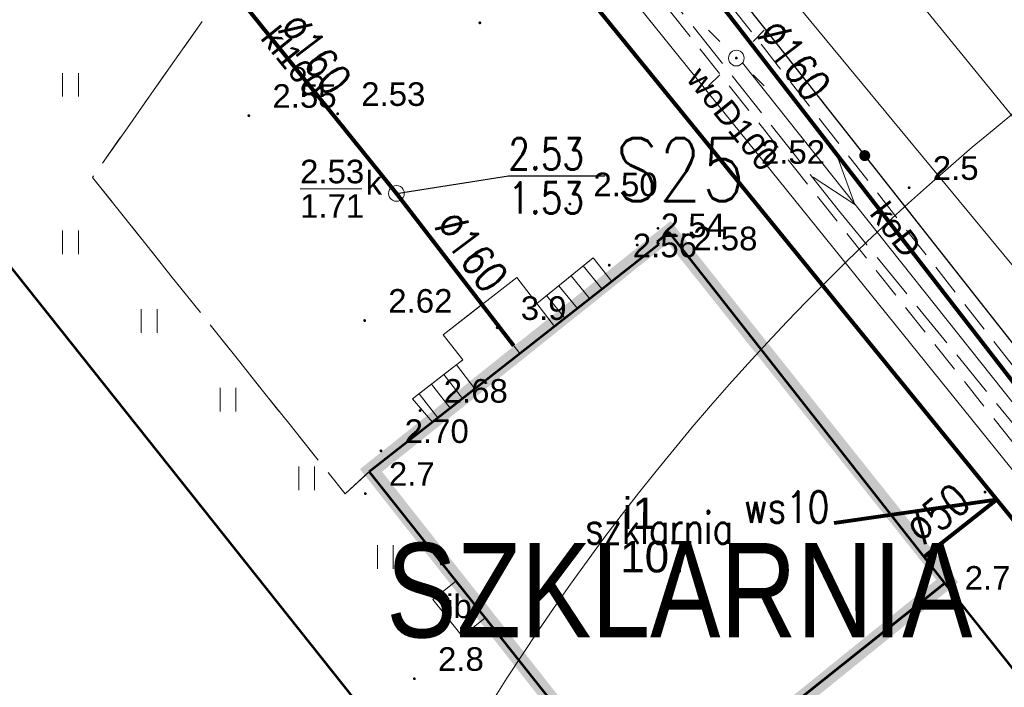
# Model space of a CAD drawing. Extents: x 5474185 to 5474933, y 5916077 to 5916824.
# Tile 216 of 256: x 5474579 to 5474610, y 5916403 to 5916425. Entities that reach past the tile are written whole.
import ezdxf
from ezdxf.enums import TextEntityAlignment as Align

# ---------------------------------------------------------------- set-up
doc = ezdxf.new("R2010")
doc.units = 0
doc.linetypes.add('PRZER2-1', pattern=[1.5, 1, -0.5])
doc.linetypes.add('PRZER3-1', pattern=[2, 1.5, -0.5])
for name, color, linetype, lineweight in [('GESBZO', 253, 'CONTINUOUS', 50), ('GESBZO_O', 253, 'CONTINUOUS', 50), ('GESSCH', 253, 'CONTINUOUS', 18), ('GSLKOG', 253, 'CONTINUOUS', 35), ('GSPWPN', 253, 'CONTINUOUS', 13), ('GSPWPN_O', 253, 'CONTINUOUS', 13), ('GSPWPS', 253, 'CONTINUOUS', 13), ('GSPWPS_O', 253, 'CONTINUOUS', 13), ('GSSIIN', 253, 'CONTINUOUS', 18), ('GSSIIN_O', 253, 'CONTINUOUS', 18), ('GSSKOA', 253, 'CONTINUOUS', 18), ('GSSUTR', 254, 'CONTINUOUS', 18), ('GULEPR', 254, 'CONTINUOUS', 18), ('GULKPR', 7, 'CONTINUOUS', 18), ('GULKPR_O', 254, 'CONTINUOUS', 18), ('GULWPR', 7, 'CONTINUOUS', 18), ('GULWPR_O', 254, 'CONTINUOUS', 18), ('GUPELA', 254, 'CONTINUOUS', 18), ('GUPIWZ', 253, 'CONTINUOUS', 18), ('GUPIWZ_O', 253, 'CONTINUOUS', 18), ('GUPKSD', 61, 'CONTINUOUS', 18), ('GUPPRZ_O', 40, 'CONTINUOUS', 18), ('IS HP zasięg', 251, 'CONTINUOUS', 20), ('IS ks', 34, 'CONTINUOUS', 40), ('IS opis', 7, 'CONTINUOUS', 20)]:
    doc.layers.add(name, color=color, linetype=linetype, lineweight=lineweight)
for name, color, linetype in [('I-SCIANA', 12, 'CONTINUOUS'), ('is SZKLARNIA KRANY', 5, 'CONTINUOUS'), ('ks_Linie_odn', 2, 'CONTINUOUS'), ('ks_Opis_PZ_1', 2, 'CONTINUOUS'), ('ks_Teksty', 2, 'CONTINUOUS')]:
    doc.layers.add(name, color=color, linetype=linetype)
doc.styles.add('Arial', font='arial.ttf')
doc.styles.get("Standard").update_dxf_attribs({"font": 'simplex.shx'})
doc.styles.add('STYLE3', font='arial.ttf', dxfattribs={"width": 0.8})

msp = doc.modelspace()

# ---------------------------------------------------------------- hatches: boundary and pattern name
at = {"layer": 'GSLKOG'}
msp.add_hatch(color=256, dxfattribs=at).paths.add_polyline_path([(5474605.548313, 5916420.166864), (5474605.504049, 5916420.178165), (5474605.464217, 5916420.200537), (5474605.431533, 5916420.232455), (5474605.408224, 5916420.271745), (5474605.395878, 5916420.31573), (5474605.395336, 5916420.361411), (5474605.406637, 5916420.405675), (5474605.429008, 5916420.445507), (5474605.460926, 5916420.478191), (5474605.500216, 5916420.5015), (5474605.544201, 5916420.513846), (5474605.589882, 5916420.514388), (5474605.634146, 5916420.503087), (5474605.673978, 5916420.480715), (5474605.706662, 5916420.448797), (5474605.729971, 5916420.409507), (5474605.742317, 5916420.365522), (5474605.742859, 5916420.319842), (5474605.731558, 5916420.275578), (5474605.709187, 5916420.235746), (5474605.677269, 5916420.203062), (5474605.637979, 5916420.179752), (5474605.593994, 5916420.167407)])
msp.add_hatch(color=256, dxfattribs=at).paths.add_polyline_path([(5474605.548313, 5916420.166864), (5474605.504049, 5916420.178165), (5474605.464217, 5916420.200537), (5474605.431533, 5916420.232455), (5474605.408224, 5916420.271745), (5474605.395878, 5916420.31573), (5474605.395336, 5916420.361411), (5474605.406637, 5916420.405675), (5474605.429008, 5916420.445507), (5474605.460926, 5916420.478191), (5474605.500216, 5916420.5015), (5474605.544201, 5916420.513846), (5474605.589882, 5916420.514388), (5474605.634146, 5916420.503087), (5474605.673978, 5916420.480715), (5474605.706662, 5916420.448797), (5474605.729971, 5916420.409507), (5474605.742317, 5916420.365522), (5474605.742859, 5916420.319842), (5474605.731558, 5916420.275578), (5474605.709187, 5916420.235746), (5474605.677269, 5916420.203062), (5474605.637979, 5916420.179752), (5474605.593994, 5916420.167407)])
at = {"layer": 'GSPWPN'}
for points in [[(5474606.98, 5916419.275), (5474606.968353, 5916419.276533), (5474606.9575, 5916419.281029), (5474606.94818, 5916419.28818), (5474606.941029, 5916419.2975), (5474606.936533, 5916419.308353), (5474606.935, 5916419.32), (5474606.936533, 5916419.331647), (5474606.941029, 5916419.3425), (5474606.94818, 5916419.35182), (5474606.9575, 5916419.358971), (5474606.968353, 5916419.363467), (5474606.98, 5916419.365), (5474606.991647, 5916419.363467), (5474607.0025, 5916419.358971), (5474607.01182, 5916419.35182), (5474607.018971, 5916419.3425), (5474607.023467, 5916419.331647), (5474607.025, 5916419.32), (5474607.023467, 5916419.308353), (5474607.018971, 5916419.2975), (5474607.01182, 5916419.28818), (5474607.0025, 5916419.281029), (5474606.991647, 5916419.276533)], [(5474593.89, 5916414.825), (5474593.878353, 5916414.826533), (5474593.8675, 5916414.831029), (5474593.85818, 5916414.83818), (5474593.851029, 5916414.8475), (5474593.846533, 5916414.858353), (5474593.845, 5916414.87), (5474593.846533, 5916414.881647), (5474593.851029, 5916414.8925), (5474593.85818, 5916414.90182), (5474593.8675, 5916414.908971), (5474593.878353, 5916414.913467), (5474593.89, 5916414.915), (5474593.901647, 5916414.913467), (5474593.9125, 5916414.908971), (5474593.92182, 5916414.90182), (5474593.928971, 5916414.8925), (5474593.933467, 5916414.881647), (5474593.935, 5916414.87), (5474593.933467, 5916414.858353), (5474593.928971, 5916414.8475), (5474593.92182, 5916414.83818), (5474593.9125, 5916414.831029), (5474593.901647, 5916414.826533)], [(5474589.7, 5916409.555), (5474589.688353, 5916409.556533), (5474589.6775, 5916409.561029), (5474589.66818, 5916409.56818), (5474589.661029, 5916409.5775), (5474589.656533, 5916409.588353), (5474589.655, 5916409.6), (5474589.656533, 5916409.611647), (5474589.661029, 5916409.6225), (5474589.66818, 5916409.63182), (5474589.6775, 5916409.638971), (5474589.688353, 5916409.643467), (5474589.7, 5916409.645), (5474589.711647, 5916409.643467), (5474589.7225, 5916409.638971), (5474589.73182, 5916409.63182), (5474589.738971, 5916409.6225), (5474589.743467, 5916409.611647), (5474589.745, 5916409.6), (5474589.743467, 5916409.588353), (5474589.738971, 5916409.5775), (5474589.73182, 5916409.56818), (5474589.7225, 5916409.561029), (5474589.711647, 5916409.556533)], [(5474591.26, 5916403.675), (5474591.248353, 5916403.676533), (5474591.2375, 5916403.681029), (5474591.22818, 5916403.68818), (5474591.221029, 5916403.6975), (5474591.216533, 5916403.708353), (5474591.215, 5916403.72), (5474591.216533, 5916403.731647), (5474591.221029, 5916403.7425), (5474591.22818, 5916403.75182), (5474591.2375, 5916403.758971), (5474591.248353, 5916403.763467), (5474591.26, 5916403.765), (5474591.271647, 5916403.763467), (5474591.2825, 5916403.758971), (5474591.29182, 5916403.75182), (5474591.298971, 5916403.7425), (5474591.303467, 5916403.731647), (5474591.305, 5916403.72), (5474591.303467, 5916403.708353), (5474591.298971, 5916403.6975), (5474591.29182, 5916403.68818), (5474591.2825, 5916403.681029), (5474591.271647, 5916403.676533)]]:
    msp.add_hatch(color=256, dxfattribs=at).paths.add_polyline_path(points)
at = {"layer": 'GSPWPS'}
for points in [[(5474593.34, 5916424.515), (5474593.328353, 5916424.516533), (5474593.3175, 5916424.521029), (5474593.30818, 5916424.52818), (5474593.301029, 5916424.5375), (5474593.296533, 5916424.548353), (5474593.295, 5916424.56), (5474593.296533, 5916424.571647), (5474593.301029, 5916424.5825), (5474593.30818, 5916424.59182), (5474593.3175, 5916424.598971), (5474593.328353, 5916424.603467), (5474593.34, 5916424.605), (5474593.351647, 5916424.603467), (5474593.3625, 5916424.598971), (5474593.37182, 5916424.59182), (5474593.378971, 5916424.5825), (5474593.383467, 5916424.571647), (5474593.385, 5916424.56), (5474593.383467, 5916424.548353), (5474593.378971, 5916424.5375), (5474593.37182, 5916424.52818), (5474593.3625, 5916424.521029), (5474593.351647, 5916424.516533)], [(5474588.82, 5916421.625), (5474588.808353, 5916421.626533), (5474588.7975, 5916421.631029), (5474588.78818, 5916421.63818), (5474588.781029, 5916421.6475), (5474588.776533, 5916421.658353), (5474588.775, 5916421.67), (5474588.776533, 5916421.681647), (5474588.781029, 5916421.6925), (5474588.78818, 5916421.70182), (5474588.7975, 5916421.708971), (5474588.808353, 5916421.713467), (5474588.82, 5916421.715), (5474588.831647, 5916421.713467), (5474588.8425, 5916421.708971), (5474588.85182, 5916421.70182), (5474588.858971, 5916421.6925), (5474588.863467, 5916421.681647), (5474588.865, 5916421.67), (5474588.863467, 5916421.658353), (5474588.858971, 5916421.6475), (5474588.85182, 5916421.63818), (5474588.8425, 5916421.631029), (5474588.831647, 5916421.626533)], [(5474586, 5916421.565), (5474585.988353, 5916421.566533), (5474585.9775, 5916421.571029), (5474585.96818, 5916421.57818), (5474585.961029, 5916421.5875), (5474585.956533, 5916421.598353), (5474585.955, 5916421.61), (5474585.956533, 5916421.621647), (5474585.961029, 5916421.6325), (5474585.96818, 5916421.64182), (5474585.9775, 5916421.648971), (5474585.988353, 5916421.653467), (5474586, 5916421.655), (5474586.011647, 5916421.653467), (5474586.0225, 5916421.648971), (5474586.03182, 5916421.64182), (5474586.038971, 5916421.6325), (5474586.043467, 5916421.621647), (5474586.045, 5916421.61), (5474586.043467, 5916421.598353), (5474586.038971, 5916421.5875), (5474586.03182, 5916421.57818), (5474586.0225, 5916421.571029), (5474586.011647, 5916421.566533)], [(5474601.52, 5916419.785), (5474601.508353, 5916419.786533), (5474601.4975, 5916419.791029), (5474601.48818, 5916419.79818), (5474601.481029, 5916419.8075), (5474601.476533, 5916419.818353), (5474601.475, 5916419.83), (5474601.476533, 5916419.841647), (5474601.481029, 5916419.8525), (5474601.48818, 5916419.86182), (5474601.4975, 5916419.868971), (5474601.508353, 5916419.873467), (5474601.52, 5916419.875), (5474601.531647, 5916419.873467), (5474601.5425, 5916419.868971), (5474601.55182, 5916419.86182), (5474601.558971, 5916419.8525), (5474601.563467, 5916419.841647), (5474601.565, 5916419.83), (5474601.563467, 5916419.818353), (5474601.558971, 5916419.8075), (5474601.55182, 5916419.79818), (5474601.5425, 5916419.791029), (5474601.531647, 5916419.786533)], [(5474596.2, 5916418.755), (5474596.188353, 5916418.756533), (5474596.1775, 5916418.761029), (5474596.16818, 5916418.76818), (5474596.161029, 5916418.7775), (5474596.156533, 5916418.788353), (5474596.155, 5916418.8), (5474596.156533, 5916418.811647), (5474596.161029, 5916418.8225), (5474596.16818, 5916418.83182), (5474596.1775, 5916418.838971), (5474596.188353, 5916418.843467), (5474596.2, 5916418.845), (5474596.211647, 5916418.843467), (5474596.2225, 5916418.838971), (5474596.23182, 5916418.83182), (5474596.238971, 5916418.8225), (5474596.243467, 5916418.811647), (5474596.245, 5916418.8), (5474596.243467, 5916418.788353), (5474596.238971, 5916418.7775), (5474596.23182, 5916418.76818), (5474596.2225, 5916418.761029), (5474596.211647, 5916418.756533)], [(5474599, 5916417.985), (5474598.988353, 5916417.986533), (5474598.9775, 5916417.991029), (5474598.96818, 5916417.99818), (5474598.961029, 5916418.0075), (5474598.956533, 5916418.018353), (5474598.955, 5916418.03), (5474598.956533, 5916418.041647), (5474598.961029, 5916418.0525), (5474598.96818, 5916418.06182), (5474598.9775, 5916418.068971), (5474598.988353, 5916418.073467), (5474599, 5916418.075), (5474599.011647, 5916418.073467), (5474599.0225, 5916418.068971), (5474599.03182, 5916418.06182), (5474599.038971, 5916418.0525), (5474599.043467, 5916418.041647), (5474599.045, 5916418.03), (5474599.043467, 5916418.018353), (5474599.038971, 5916418.0075), (5474599.03182, 5916417.99818), (5474599.0225, 5916417.991029), (5474599.011647, 5916417.986533)], [(5474598.34, 5916417.455), (5474598.328353, 5916417.456533), (5474598.3175, 5916417.461029), (5474598.30818, 5916417.46818), (5474598.301029, 5916417.4775), (5474598.296533, 5916417.488353), (5474598.295, 5916417.5), (5474598.296533, 5916417.511647), (5474598.301029, 5916417.5225), (5474598.30818, 5916417.53182), (5474598.3175, 5916417.538971), (5474598.328353, 5916417.543467), (5474598.34, 5916417.545), (5474598.351647, 5916417.543467), (5474598.3625, 5916417.538971), (5474598.37182, 5916417.53182), (5474598.378971, 5916417.5225), (5474598.383467, 5916417.511647), (5474598.385, 5916417.5), (5474598.383467, 5916417.488353), (5474598.378971, 5916417.4775), (5474598.37182, 5916417.46818), (5474598.3625, 5916417.461029), (5474598.351647, 5916417.456533)], [(5474597.45, 5916416.815), (5474597.438353, 5916416.816533), (5474597.4275, 5916416.821029), (5474597.41818, 5916416.82818), (5474597.411029, 5916416.8375), (5474597.406533, 5916416.848353), (5474597.405, 5916416.86), (5474597.406533, 5916416.871647), (5474597.411029, 5916416.8825), (5474597.41818, 5916416.89182), (5474597.4275, 5916416.898971), (5474597.438353, 5916416.903467), (5474597.45, 5916416.905), (5474597.461647, 5916416.903467), (5474597.4725, 5916416.898971), (5474597.48182, 5916416.89182), (5474597.488971, 5916416.8825), (5474597.493467, 5916416.871647), (5474597.495, 5916416.86), (5474597.493467, 5916416.848353), (5474597.488971, 5916416.8375), (5474597.48182, 5916416.82818), (5474597.4725, 5916416.821029), (5474597.461647, 5916416.816533)], [(5474589.68, 5916415.055), (5474589.668353, 5916415.056533), (5474589.6575, 5916415.061029), (5474589.64818, 5916415.06818), (5474589.641029, 5916415.0775), (5474589.636533, 5916415.088353), (5474589.635, 5916415.1), (5474589.636533, 5916415.111647), (5474589.641029, 5916415.1225), (5474589.64818, 5916415.13182), (5474589.6575, 5916415.138971), (5474589.668353, 5916415.143467), (5474589.68, 5916415.145), (5474589.691647, 5916415.143467), (5474589.7025, 5916415.138971), (5474589.71182, 5916415.13182), (5474589.718971, 5916415.1225), (5474589.723467, 5916415.111647), (5474589.725, 5916415.1), (5474589.723467, 5916415.088353), (5474589.718971, 5916415.0775), (5474589.71182, 5916415.06818), (5474589.7025, 5916415.061029), (5474589.691647, 5916415.056533)], [(5474591.44, 5916412.195), (5474591.428353, 5916412.196533), (5474591.4175, 5916412.201029), (5474591.40818, 5916412.20818), (5474591.401029, 5916412.2175), (5474591.396533, 5916412.228353), (5474591.395, 5916412.24), (5474591.396533, 5916412.251647), (5474591.401029, 5916412.2625), (5474591.40818, 5916412.27182), (5474591.4175, 5916412.278971), (5474591.428353, 5916412.283467), (5474591.44, 5916412.285), (5474591.451647, 5916412.283467), (5474591.4625, 5916412.278971), (5474591.47182, 5916412.27182), (5474591.478971, 5916412.2625), (5474591.483467, 5916412.251647), (5474591.485, 5916412.24), (5474591.483467, 5916412.228353), (5474591.478971, 5916412.2175), (5474591.47182, 5916412.20818), (5474591.4625, 5916412.201029), (5474591.451647, 5916412.196533)], [(5474590.2, 5916410.915), (5474590.188353, 5916410.916533), (5474590.1775, 5916410.921029), (5474590.16818, 5916410.92818), (5474590.161029, 5916410.9375), (5474590.156533, 5916410.948353), (5474590.155, 5916410.96), (5474590.156533, 5916410.971647), (5474590.161029, 5916410.9825), (5474590.16818, 5916410.99182), (5474590.1775, 5916410.998971), (5474590.188353, 5916411.003467), (5474590.2, 5916411.005), (5474590.211647, 5916411.003467), (5474590.2225, 5916410.998971), (5474590.23182, 5916410.99182), (5474590.238971, 5916410.9825), (5474590.243467, 5916410.971647), (5474590.245, 5916410.96), (5474590.243467, 5916410.948353), (5474590.238971, 5916410.9375), (5474590.23182, 5916410.92818), (5474590.2225, 5916410.921029), (5474590.211647, 5916410.916533)], [(5474609.39, 5916409.605), (5474609.378353, 5916409.606533), (5474609.3675, 5916409.611029), (5474609.35818, 5916409.61818), (5474609.351029, 5916409.6275), (5474609.346533, 5916409.638353), (5474609.345, 5916409.65), (5474609.346533, 5916409.661647), (5474609.351029, 5916409.6725), (5474609.35818, 5916409.68182), (5474609.3675, 5916409.688971), (5474609.378353, 5916409.693467), (5474609.39, 5916409.695), (5474609.401647, 5916409.693467), (5474609.4125, 5916409.688971), (5474609.42182, 5916409.68182), (5474609.428971, 5916409.6725), (5474609.433467, 5916409.661647), (5474609.435, 5916409.65), (5474609.433467, 5916409.638353), (5474609.428971, 5916409.6275), (5474609.42182, 5916409.61818), (5474609.4125, 5916409.611029), (5474609.401647, 5916409.606533)], [(5474608.34, 5916406.605), (5474608.328353, 5916406.606533), (5474608.3175, 5916406.611029), (5474608.30818, 5916406.61818), (5474608.301029, 5916406.6275), (5474608.296533, 5916406.638353), (5474608.295, 5916406.65), (5474608.296533, 5916406.661647), (5474608.301029, 5916406.6725), (5474608.30818, 5916406.68182), (5474608.3175, 5916406.688971), (5474608.328353, 5916406.693467), (5474608.34, 5916406.695), (5474608.351647, 5916406.693467), (5474608.3625, 5916406.688971), (5474608.37182, 5916406.68182), (5474608.378971, 5916406.6725), (5474608.383467, 5916406.661647), (5474608.385, 5916406.65), (5474608.383467, 5916406.638353), (5474608.378971, 5916406.6275), (5474608.37182, 5916406.61818), (5474608.3625, 5916406.611029), (5474608.351647, 5916406.606533)]]:
    msp.add_hatch(color=256, dxfattribs=at).paths.add_polyline_path(points)
at = {"layer": 'GUPELA', "extrusion": (0, 0, -1)}
msp.add_hatch(color=256, dxfattribs=at).paths.add_polyline_path([(-5474601.492013, 5916423.395045), (-5474601.503788, 5916423.397164), (-5474601.514849, 5916423.402483), (-5474601.523417, 5916423.409862), (-5474601.530557, 5916423.420503), (-5474601.534323, 5916423.432223), (-5474601.534986, 5916423.441113), (-5474601.533117, 5916423.452881), (-5474601.528133, 5916423.463893), (-5474601.520065, 5916423.473482), (-5474601.511281, 5916423.47965), (-5474601.501881, 5916423.483403), (-5474601.488913, 5916423.484987), (-5474601.476551, 5916423.482943), (-5474601.465521, 5916423.47776), (-5474601.455236, 5916423.468574), (-5474601.448715, 5916423.457903), (-5474601.445468, 5916423.446476), (-5474601.44539, 5916423.434091), (-5474601.44813, 5916423.42351), (-5474601.453133, 5916423.414196), (-5474601.460459, 5916423.406054), (-5474601.469534, 5916423.399923), (-5474601.48018, 5916423.396084)])

# ---------------------------------------------------------------- linework, layer by layer
at = {"layer": 'GESBZO', "linetype": 'Continuous', "lineweight": 53}
for p, q in [((5474570.32, 5916426.98, 10.18), (5474594.68, 5916396.38, 10.18)), ((5474599.36, 5916417.91, 10.18), (5474598.97, 5916417.6, 10.18)), ((5474608.11, 5916406.76, 10.18), (5474599.36, 5916417.91, 10.18)), ((5474599.03, 5916417.52, 10.18), (5474597.53, 5916416.34, 10.18)), ((5474598.97, 5916417.6, 10.18), (5474599.03, 5916417.52, 10.18)), ((5474597.53, 5916416.34, 10.18), (5474595.71, 5916414.91, 10.18)), ((5474595.71, 5916414.91, 10.18), (5474593.4, 5916413.1, 10.18)), ((5474593.4, 5916413.1, 10.18), (5474591.83, 5916411.87, 10.18)), ((5474591.83, 5916411.87, 10.18), (5474589.82, 5916410.29, 10.18)), ((5474589.82, 5916410.29, 10.18), (5474598.46, 5916399.42, 10.18)), ((5474598.63, 5916399.21, 10.18), (5474608.11, 5916406.76, 10.18)), ((5474608.11, 5916406.76, 10.18), (5474598.63, 5916399.21, 10.18)), ((5474611.95, 5916401.93, 10.18), (5474608.11, 5916406.76, 10.18))]:
    msp.add_line(p, q, dxfattribs=at)
at = {"layer": 'GESSCH', "linetype": 'Continuous', "lineweight": 13}
for p, q in [((5474595.15, 5916415.64, 10.18), (5474596.94, 5916417.09, 10.18)), ((5474596.94, 5916417.09, 10.18), (5474597.53, 5916416.34, 10.18)), ((5474594.51, 5916416.47, 10.18), (5474592.17, 5916414.65, 10.18)), ((5474595.15, 5916415.64, 10.18), (5474594.51, 5916416.47, 10.18)), ((5474597.53, 5916416.34, 10.18), (5474595.71, 5916414.91, 10.18)), ((5474595.71, 5916414.91, 10.18), (5474595.15, 5916415.64, 10.18)), ((5474595.71, 5916414.91, 10.18), (5474595.15, 5916415.64, 10.18)), ((5474593.4, 5916413.1, 10.18), (5474595.71, 5916414.91, 10.18)), ((5474592.17, 5916414.65, 10.18), (5474592.8, 5916413.85, 10.18)), ((5474592.8, 5916413.85, 10.18), (5474591.2, 5916412.61, 10.18)), ((5474591.83, 5916411.87, 10.18), (5474593.4, 5916413.1, 10.18)), ((5474591.2, 5916412.61, 10.18), (5474591.83, 5916411.87, 10.18))]:
    msp.add_line(p, q, dxfattribs=at)
at = {"layer": 'GESSCH', "linetype": 'Continuous', "lineweight": 18, "elevation": 10.18, "flags": 128}
for points in [[(5474597.224739, 5916416.100152), (5474596.627782, 5916416.837086)], [(5474596.831537, 5916415.791207), (5474596.239261, 5916416.522362)], [(5474596.438334, 5916415.482262), (5474595.850739, 5916416.207638)], [(5474596.045131, 5916415.173318), (5474595.462218, 5916415.892914)], [(5474592.592811, 5916413.689429), (5474593.181988, 5916412.929201)], [(5474592.197604, 5916413.383143), (5474592.788389, 5916412.62084)], [(5474591.802396, 5916413.076857), (5474592.39479, 5916412.312479)], [(5474591.407189, 5916412.770571), (5474592.00119, 5916412.004117)]]:
    msp.add_lwpolyline(points, dxfattribs=at)
at = {"layer": 'GSLKOG', "linetype": 'Continuous', "lineweight": 30}
for p, q in [((5474587.48, 5916442.96, 10.18), (5474602.44, 5916424.32, 10.18)), ((5474602.44, 5916424.32, 10.18), (5474617.97, 5916404.57, 10.18))]:
    msp.add_line(p, q, dxfattribs=at)
at = {"layer": 'GSSIIN', "linetype": 'Continuous', "lineweight": 13}
for p, q in [((5474605.77, 5916427.12, 10.18), (5474618.53, 5916411.4, 10.18)), ((5474616.28, 5916409.57, 10.18), (5474603.4, 5916425.15, 10.18)), ((5474591.85, 5916406.24, 10.18), (5474592.57, 5916406.81, 10.18)), ((5474592.57, 5916406.81, 10.18), (5474593.5, 5916405.64, 10.18)), ((5474592.78, 5916405.07, 10.18), (5474591.85, 5916406.24, 10.18)), ((5474593.5, 5916405.64, 10.18), (5474592.78, 5916405.07, 10.18))]:
    msp.add_line(p, q, dxfattribs=at)
at = {"layer": 'GSSKOA', "linetype": 'PRZER3-1', "lineweight": 13}
for p, q in [((5474604.77, 5916418.56, 10.18), (5474586.96, 5916441.05, 10.18)), ((5474587.97, 5916429.51, 10.18), (5474581.03, 5916419.65, 10.18)), ((5474581.03, 5916419.65, 10.18), (5474589.06, 5916409.59, 10.18)), ((5474617.04, 5916403.56, 10.18), (5474604.77, 5916418.56, 10.18)), ((5474598.97, 5916417.6, 10.18), (5474599.36, 5916417.91, 10.18)), ((5474599.36, 5916417.91, 10.18), (5474608.11, 5916406.76, 10.18)), ((5474597.53, 5916416.34, 10.18), (5474599.03, 5916417.52, 10.18)), ((5474599.03, 5916417.52, 10.18), (5474598.97, 5916417.6, 10.18)), ((5474595.15, 5916415.64, 10.18), (5474596.94, 5916417.09, 10.18)), ((5474596.94, 5916417.09, 10.18), (5474597.53, 5916416.34, 10.18)), ((5474592.17, 5916414.65, 10.18), (5474594.51, 5916416.47, 10.18)), ((5474594.51, 5916416.47, 10.18), (5474595.15, 5916415.64, 10.18)), ((5474592.8, 5916413.85, 10.18), (5474592.17, 5916414.65, 10.18)), ((5474591.2, 5916412.61, 10.18), (5474592.8, 5916413.85, 10.18)), ((5474591.83, 5916411.87, 10.18), (5474591.2, 5916412.61, 10.18)), ((5474589.82, 5916410.29, 10.18), (5474591.83, 5916411.87, 10.18)), ((5474589.06, 5916409.59, 10.18), (5474589.82, 5916410.29, 10.18)), ((5474608.11, 5916406.76, 10.18), (5474611.95, 5916401.93, 10.18))]:
    msp.add_line(p, q, dxfattribs=at)
at = {"layer": 'GSSUTR', "linetype": 'PRZER2-1', "lineweight": 13}
for p, q in [((5474588.4, 5916441.59, 10.1), (5474612.69, 5916410.58, 10.1)), ((5474587.97, 5916429.51, 10.1), (5474581.03, 5916419.65, 10.1)), ((5474610.29, 5916411.21, 10.1), (5474595.93, 5916429.27, 10.1)), ((5474594.68, 5916396.38, 10.1), (5474570.32, 5916426.98, 10.1)), ((5474581.03, 5916419.65, 10.1), (5474589.06, 5916409.59, 10.1)), ((5474589.06, 5916409.59, 10.1), (5474589.82, 5916410.29, 10.1)), ((5474589.82, 5916410.29, 10.1), (5474592.57, 5916406.81, 10.1)), ((5474592.57, 5916406.81, 10.1), (5474591.85, 5916406.24, 10.1)), ((5474591.85, 5916406.24, 10.1), (5474592.78, 5916405.07, 10.1)), ((5474592.78, 5916405.07, 10.1), (5474593.5, 5916405.64, 10.1)), ((5474593.5, 5916405.64, 10.1), (5474598.46, 5916399.42, 10.1))]:
    msp.add_line(p, q, dxfattribs=at)
at = {"layer": 'GSSUTR', "elevation": 10.1, "flags": 128}
for points in [[(5474580.08334, 5916422.963954), (5474580.08334, 5916422.213954)], [(5474580.58334, 5916422.213954), (5474580.58334, 5916422.963954)], [(5474580.08334, 5916417.963954), (5474580.08334, 5916417.213954)], [(5474580.58334, 5916417.213954), (5474580.58334, 5916417.963954)], [(5474582.58334, 5916415.463954), (5474582.58334, 5916414.713954)], [(5474583.08334, 5916414.713954), (5474583.08334, 5916415.463954)], [(5474585.08334, 5916412.963954), (5474585.08334, 5916412.213954)], [(5474585.58334, 5916412.213954), (5474585.58334, 5916412.963954)], [(5474587.58334, 5916410.463954), (5474587.58334, 5916409.713954)], [(5474588.08334, 5916409.713954), (5474588.08334, 5916410.463954)], [(5474590.08334, 5916407.963954), (5474590.08334, 5916407.213954)], [(5474590.58334, 5916407.213954), (5474590.58334, 5916407.963954)]]:
    msp.add_lwpolyline(points, dxfattribs=at)
at = {"layer": 'GULEPR', "linetype": 'Continuous', "lineweight": 13}
msp.add_line((5474625.78, 5916392.99, 10.14), (5474601.68, 5916423.29, 10.14), dxfattribs=at)
at = {"layer": 'GULEPR', "elevation": 10.14, "flags": 128}
msp.add_lwpolyline([(5474603.934258, 5916419.65258), (5474605.259304, 5916418.789879), (5474604.716887, 5916420.275068)], dxfattribs=at)
at = {"layer": 'GULKPR', "linetype": 'Continuous', "lineweight": 13}
for p, q in [((5474584.02, 5916427.41, 10.14), (5474590.69, 5916419.14, 10.14)), ((5474590.69, 5916419.14, 10.14), (5474594.61, 5916414.05, 10.14))]:
    msp.add_line(p, q, dxfattribs=at)
at = {"layer": 'GULKPR', "linetype": 'Continuous', "lineweight": 18, "elevation": 10.14, "flags": 128}
msp.add_lwpolyline([(5474616.57, 5916405), (5474588.11, 5916441.81)], dxfattribs=at)
at = {"layer": 'GULWPR', "linetype": 'Continuous', "lineweight": 13}
msp.add_line((5474618.01, 5916400.74, 10.14), (5474584.6, 5916442.18, 10.14), dxfattribs=at)
at = {"layer": 'GUPELA', "elevation": 10.15, "flags": 128}
for points in [[(5474600.606117, 5916424.323883), (5474600.95967, 5916423.97033)], [(5474602.373883, 5916424.323883), (5474602.02033, 5916423.97033)], [(5474600.606117, 5916422.556117), (5474600.95967, 5916422.90967)], [(5474602.373883, 5916422.556117), (5474602.02033, 5916422.90967)]]:
    msp.add_lwpolyline(points, dxfattribs=at)
at = {"layer": 'GUPELA', "elevation": 10.16, "flags": 128}
msp.add_lwpolyline([(5474601.49, 5916423.69), (5474601.554705, 5916423.681481), (5474601.615, 5916423.656506), (5474601.666777, 5916423.616777), (5474601.706506, 5916423.565), (5474601.731481, 5916423.504705), (5474601.74, 5916423.44), (5474601.731481, 5916423.375295), (5474601.706506, 5916423.315), (5474601.666777, 5916423.263223), (5474601.615, 5916423.223494), (5474601.554705, 5916423.198519), (5474601.49, 5916423.19), (5474601.425295, 5916423.198519), (5474601.365, 5916423.223494), (5474601.313223, 5916423.263223), (5474601.273494, 5916423.315), (5474601.248519, 5916423.375295), (5474601.24, 5916423.44), (5474601.248519, 5916423.504705), (5474601.273494, 5916423.565), (5474601.313223, 5916423.616777), (5474601.365, 5916423.656506), (5474601.425295, 5916423.681481), (5474601.49, 5916423.69)], close=True, dxfattribs=at)
at = {"layer": 'GUPIWZ', "elevation": 10.18, "flags": 128}
msp.add_lwpolyline([(5474590.69, 5916419.39), (5474590.754705, 5916419.381481), (5474590.815, 5916419.356506), (5474590.866777, 5916419.316777), (5474590.906506, 5916419.265), (5474590.931481, 5916419.204705), (5474590.94, 5916419.14), (5474590.931481, 5916419.075295), (5474590.906506, 5916419.015), (5474590.866777, 5916418.963223), (5474590.815, 5916418.923494), (5474590.754705, 5916418.898519), (5474590.69, 5916418.89), (5474590.625295, 5916418.898519), (5474590.565, 5916418.923494), (5474590.513223, 5916418.963223), (5474590.473494, 5916419.015), (5474590.448519, 5916419.075295), (5474590.44, 5916419.14), (5474590.448519, 5916419.204705), (5474590.473494, 5916419.265), (5474590.513223, 5916419.316777), (5474590.565, 5916419.356506), (5474590.625295, 5916419.381481), (5474590.69, 5916419.39)], close=True, dxfattribs=at)
at = {"layer": 'GUPKSD', "elevation": 10.16, "flags": 128}
msp.add_lwpolyline([(5474590.69, 5916419.39), (5474590.754705, 5916419.381481), (5474590.815, 5916419.356506), (5474590.866777, 5916419.316777), (5474590.906506, 5916419.265), (5474590.931481, 5916419.204705), (5474590.94, 5916419.14), (5474590.931481, 5916419.075295), (5474590.906506, 5916419.015), (5474590.866777, 5916418.963223), (5474590.815, 5916418.923494), (5474590.754705, 5916418.898519), (5474590.69, 5916418.89), (5474590.625295, 5916418.898519), (5474590.565, 5916418.923494), (5474590.513223, 5916418.963223), (5474590.473494, 5916419.015), (5474590.448519, 5916419.075295), (5474590.44, 5916419.14), (5474590.448519, 5916419.204705), (5474590.473494, 5916419.265), (5474590.513223, 5916419.316777), (5474590.565, 5916419.356506), (5474590.625295, 5916419.381481), (5474590.69, 5916419.39)], close=True, dxfattribs=at)
at = {"layer": 'GUPPRZ_O', "linetype": 'Continuous', "lineweight": 13, "elevation": 10.8, "flags": 128}
msp.add_lwpolyline([(5474587.628238, 5916419.287885), (5474589.588238, 5916419.287885)], dxfattribs=at)
at = {"layer": 'I-SCIANA', "const_width": 0.5, "elevation": 10.18}
msp.add_lwpolyline([(5474599.359217, 5916417.910983), (5474608.189552, 5916406.823357), (5474598.691291, 5916399.134288), (5474589.883121, 5916410.339618)], close=True, dxfattribs=at)
at = {"layer": 'IS HP zasięg', "lineweight": 15, "ltscale": 0.7}
msp.add_circle((5474657.383907, 5916363.309527, 10.18), 75, dxfattribs=at)
at = {"layer": 'IS ks', "lineweight": 80, "ltscale": 0.7}
for p, q in [((5474588.11, 5916441.81, 10.14), (5474616.57, 5916405, 10.14)), ((5474584.02, 5916427.41, 10.14), (5474590.69, 5916419.14, 10.14)), ((5474590.69, 5916419.14, 10.14), (5474594.408075, 5916414.312193, 10.14))]:
    msp.add_line(p, q, dxfattribs=at)
at = {"layer": 'IS opis', "lineweight": 80, "ltscale": 0.7}
msp.add_line((5474609.759127, 5916409.407412, 10.14), (5474604.602623, 5916408.666255, 10.14), dxfattribs=at)
at = {"layer": 'is SZKLARNIA KRANY', "lineweight": 80, "ltscale": 0.7}
for p, q in [((5474583.151718, 5916442.169964, 10.14), (5474646.361388, 5916364.33788, 10.14)), ((5474609.759127, 5916409.407412, 10.14), (5474607.452774, 5916407.597494, 10.18))]:
    msp.add_line(p, q, dxfattribs=at)
at = {"layer": 'ks_Linie_odn'}
msp.add_lwpolyline([(5474590.69, 5916419.14), (5474594.2467, 5916419.697), (5474597.3067, 5916419.697)], dxfattribs=at)

# ---------------------------------------------------------------- texts
at = {"layer": 'GESBZO_O', "linetype": 'Continuous', "lineweight": 0, "style": 'Arial'}
msp.add_text('i1', height=1, dxfattribs=at).set_placement((5474598.965, 5916408.472833, 10.8), align=Align.RIGHT)
msp.add_text('107', height=1, dxfattribs=at).set_placement((5474598.965, 5916407.097833, 10.8), align=Align.CENTER)
at = {"layer": 'GSPWPN_O', "linetype": 'Continuous', "lineweight": 0, "style": 'Arial'}
for s, p in [('2.5', (5474607.73, 5916419.57, 10.8)), ('3.9', (5474594.64, 5916415.12, 10.8)), ('2.7', (5474590.45, 5916409.85, 10.8)), ('2.8', (5474592.01, 5916403.97, 10.8))]:
    msp.add_text(s, height=0.75, dxfattribs=at).set_placement(p)
at = {"layer": 'GSPWPS_O', "linetype": 'Continuous', "lineweight": 0, "style": 'Arial'}
for s, p in [('2.53', (5474589.57, 5916421.92, 10.8)), ('2.55', (5474586.75, 5916421.86, 10.8)), ('2.52', (5474602.27, 5916420.08, 10.8)), ('2.50', (5474596.95, 5916419.05, 10.8)), ('2.54', (5474599.09, 5916417.75, 10.8)), ('2.58', (5474600.120831, 5916417.33143, 10.8)), ('2.56', (5474598.2, 5916417.11, 10.8)), ('2.62', (5474590.43, 5916415.35, 10.8)), ('2.68', (5474592.19, 5916412.49, 10.8)), ('2.70', (5474590.95, 5916411.21, 10.8)), ('2.79', (5474608.743767, 5916406.547823, 10.8))]:
    msp.add_text(s, height=0.75, dxfattribs=at).set_placement(p)
at = {"layer": 'GSSIIN_O', "linetype": 'Continuous', "lineweight": 0, "style": 'Arial'}
msp.add_text('ib', height=0.75, dxfattribs=at).set_placement((5474592.675, 5916405.646522, 10.8), align=Align.CENTER)
at = {"layer": 'GULKPR_O', "linetype": 'Continuous', "lineweight": 0, "style": 'Arial'}
for s, rotation, p in [('kl160', 308.887205, (5474587.126561, 5916423.090758, 10.8)), ('koD', 307.736297, (5474606.26596, 5916417.758251, 10.8))]:
    msp.add_text(s, height=0.75, rotation=rotation, dxfattribs=at).set_placement(p, align=Align.CENTER)
at = {"layer": 'GULWPR_O', "linetype": 'Continuous', "lineweight": 0, "style": 'Arial'}
msp.add_text('woD100', height=0.75, rotation=308.867336, dxfattribs=at).set_placement((5474601.076498, 5916421.276137, 10.8), align=Align.CENTER)
at = {"layer": 'GUPIWZ_O', "linetype": 'Continuous', "lineweight": 0, "style": 'Arial'}
msp.add_text('k', height=0.75, dxfattribs=at).set_placement((5474590.236626, 5916419.099966, 10.8), align=Align.RIGHT)
at = {"layer": 'GUPPRZ_O', "linetype": 'Continuous', "lineweight": 0, "style": 'Arial'}
for s, p in [('2.53', (5474587.628238, 5916419.460385, 10.8)), ('1.71', (5474587.628238, 5916418.365385, 10.8))]:
    msp.add_text(s, height=0.75, dxfattribs=at).set_placement(p)
at = {"layer": 'IS opis', "lineweight": 80, "ltscale": 0.7, "width": 0.8}
for s, rotation, p in [('∅160', 307.1106347, (5474586.870546, 5916424.357665, 10.22)), ('∅160', 307.1106347, (5474602.100408, 5916424.170961, 10.22)), ('∅160', 307.1106347, (5474591.844488, 5916418.094549, 10.22)), ('∅50', 39.1661268, (5474607.408778, 5916407.918532, 10.18))]:
    msp.add_text(s, height=1, rotation=rotation, dxfattribs=at).set_placement(p)
msp.add_text('ws10', height=1, dxfattribs=at).set_placement((5474601.734748, 5916408.675494, 10.14))
msp.add_text('szklarnia', height=1, dxfattribs=at).set_placement((5474601.387594, 5916408.00724), align=Align.RIGHT)
at = {"layer": 'IS opis', "style": 'STYLE3', "width": 0.8}
msp.add_text('SZKLARNIA', height=3, dxfattribs=at).set_placement((5474590.364848, 5916405.032345, -192.005984))
at = {"layer": 'ks_Opis_PZ_1', "width": 0.8}
msp.add_text('S25', height=2, dxfattribs=at).set_placement((5474597.6467, 5916418.897))
at = {"layer": 'ks_Teksty', "width": 0.8}
for s, p in [('2.53', (5474594.2467, 5916419.897)), ('1.53', (5474594.2467, 5916418.497))]:
    msp.add_text(s, height=1, dxfattribs=at).set_placement(p)

doc.saveas('drawing.dxf')
